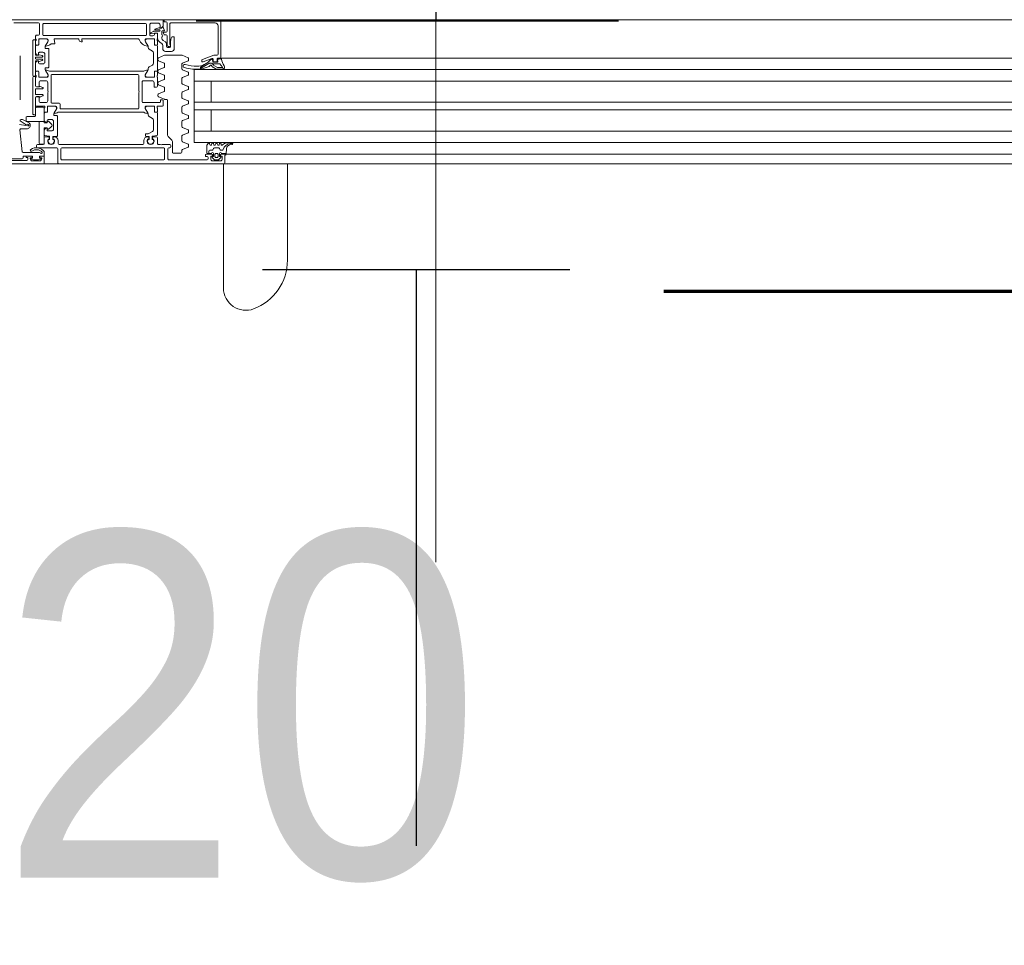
# Model space of a CAD drawing. Header units: centimetres. Extents: x -1253 to 21770, y -8842 to 3590.
# Tile 29 of 120: x 392 to 443, y 972 to 1020. Entities that reach past the tile are written whole.
import ezdxf

# ---------------------------------------------------------------- set-up
doc = ezdxf.new("R2010")
doc.units = ezdxf.units.CM
doc.linetypes.add('Dash', pattern=[60, 30, -30])
doc.linetypes.add('Długa kreska', pattern=[142.875, 95.25, -47.625])
for name, color, linetype, lineweight in [('A-DETL', 90, 'Continuous', 9), ('A-DETL-GENF', 92, 'Continuous', 9), ('A-DOOR', 31, 'Continuous', 13), ('A-DOOR-IDEN', 31, 'Continuous', 13), ('G-ANNO-TEXT', 231, 'Continuous', 13)]:
    doc.layers.add(name, color=color, linetype=linetype, lineweight=lineweight)
doc.styles.add('Arial', font='arial.ttf', dxfattribs={"width": 0.9, "height": 18})

# ---------------------------------------------------------------- blocks, each defined once
blk = doc.blocks.new('Schueco_FWS_ADS-75-SimplySmart_inw_Family-02 - FWS SI insert unit 90-2368450-6_piętro IV __13_80 m_ - stan projektowany')
at = {"layer": 'A-DETL-GENF'}
for p, q in [((74.6, 0.9), (-74.6, 0.9)), ((-54.5, 0.4), (7.65, 0.4)), ((-54.5, -0.2), (7.65, -0.2)), ((-54.5, -0.8), (7.65, -0.8)), ((-54.5, -1.9), (7.65, -1.9)), ((-54.5, -2.3), (7.65, -2.3)), ((-54.5, -3.4), (7.65, -3.4)), ((-54.5, -4), (7.65, -4)), ((7.65, -4.6), (-59.08, -4.6)), ((-75.5, -6.6), (75.5, -6.6))]:
    blk.add_line(p, q, dxfattribs=at)
at = {"layer": 'A-DOOR'}
for p, q in [((11.067, 0.9), (11.067, 7.373)), ((7.733, 5.916), (7.733, 0.9)), ((11.05, 0.9), (5.85, 0.9)), ((11, 0.45), (11, 0.85)), ((11.05, 0.9), (19.65, 0.9)), ((11.209, 0.581), (11.313, 0.685)), ((11.63, 0.75), (11.23, 0.75)), ((11.24, 0.53), (11.23, 0.53)), ((11.348, 0.7), (11.512, 0.7)), ((11.35, 0.53), (11.35, 0.42)), ((11.46, 0.58), (11.4, 0.58)), ((11.51, 0.42), (11.51, 0.53)), ((11.547, 0.685), (11.651, 0.581)), ((11.63, 0.53), (11.62, 0.53)), ((11.86, 0.65), (11.86, 0.57)), ((13.91, 0.7), (11.91, 0.7)), ((11.91, 0.52), (11.96, 0.52)), ((13.96, 0.12), (13.96, 0.65)), ((14.13, 0.65), (14.13, 0.12)), ((19.48, 0.7), (14.18, 0.7)), ((19.53, 0.12), (19.53, 0.65)), ((19.7, 0.85), (19.7, 0.12)), ((20.4, 0.85), (20.4, 0.55)), ((32.25, 0.9), (20.45, 0.9)), ((20.63, 0.62), (20.58, 0.62)), ((20.63, 0.75), (21.03, 0.75)), ((21.08, 0.62), (21.03, 0.62)), ((21.31, 0.73), (22.6, 0.73)), ((21.5, 0.55), (21.5, 0.595)), ((21.55, 0.645), (22.4, 0.645)), ((10.928, 0.4), (5.85, 0.4)), ((10.903, 0.103), (10.93, 0.41)), ((11.18, 0.4), (11.05, 0.4)), ((11.189, 0.2), (11.124, 0.2)), ((11.273, 0.105), (11.232, 0.175)), ((11.27, 0.37), (11.27, 0.5)), ((11.54, 0.08), (11.316, 0.08)), ((11.4, 0.37), (11.46, 0.37)), ((11.623, 0.175), (11.583, 0.105)), ((11.59, 0.5), (11.59, 0.37)), ((11.778, 0.2), (11.667, 0.2)), ((11.96, 0.4), (11.68, 0.4)), ((11.69, 0.37), (11.9, 0.37)), ((11.828, 0.37), (11.828, 0.25)), ((12.01, 0.47), (12.01, 0.45)), ((12.911, 0.038), (13.199, 0.157)), ((13.23, 0.203), (13.23, 0.3)), ((13.28, 0.35), (13.68, 0.35)), ((13.73, 0.3), (13.73, -0.259)), ((13.81, -0.05), (13.81, 0.02)), ((13.86, 0.07), (13.91, 0.07)), ((14.18, 0.07), (19.48, 0.07)), ((19.75, 0.07), (20.75, 0.07)), ((20.4, 0.27), (20.4, 0.45)), ((20.45, 0.5), (20.58, 0.5)), ((21.497, 0.32), (20.657, 0.32)), ((20.8, 0.02), (20.8, -0.05)), ((21.08, 0.5), (21.29, 0.5)), ((21.667, -0.869), (21.547, 0.275)), ((10.626, -0.158), (10.599, -0.172)), ((10.616, -0.101), (10.742, -0.076)), ((10.891, -0.18), (10.624, -0.18)), ((11.19, -0.14), (11.19, -0.1)), ((11.291, -0.09), (11.269, -0.15)), ((11.391, -0.15), (11.369, -0.09)), ((11.491, -0.09), (11.469, -0.15)), ((11.591, -0.15), (11.569, -0.09)), ((11.691, -0.09), (11.669, -0.15)), ((11.791, -0.15), (11.769, -0.09)), ((12.88, -0.002), (12.88, -0.078)), ((13.199, -0.237), (12.911, -0.118)), ((13.23, -0.547), (13.23, -0.283)), ((13.759, -0.329), (13.951, -0.521)), ((14.26, -0.1), (13.86, -0.1)), ((14.45, -0.1), (14.36, -0.1)), ((14.5, -0.45), (14.5, -0.15)), ((14.74, -0.5), (14.55, -0.5)), ((14.704, -0.37), (14.737, -0.37)), ((14.76, -0.36), (14.724, -0.36)), ((14.767, -0.403), (14.76, -0.482)), ((14.78, -0.522), (14.78, -0.38)), ((14.94, -0.38), (14.94, -0.505)), ((14.959, -0.482), (14.953, -0.403)), ((14.996, -0.36), (14.96, -0.36)), ((15.02, -0.5), (14.979, -0.5)), ((14.982, -0.37), (15.016, -0.37)), ((15.22, -0.15), (15.22, -0.3)), ((19.63, -0.1), (15.27, -0.1)), ((19.68, -0.3), (19.68, -0.15)), ((19.92, -0.5), (19.88, -0.5)), ((19.884, -0.37), (19.917, -0.37)), ((19.904, -0.36), (19.94, -0.36)), ((19.947, -0.403), (19.94, -0.482)), ((19.96, -0.38), (19.96, -0.505)), ((20.12, -0.522), (20.12, -0.38)), ((20.139, -0.482), (20.133, -0.403)), ((20.14, -0.36), (20.176, -0.36)), ((20.35, -0.5), (20.159, -0.5)), ((20.162, -0.37), (20.196, -0.37)), ((20.4, -0.15), (20.4, -0.45)), ((20.75, -0.1), (20.45, -0.1)), ((5.85, -0.8), (12.6, -0.8)), ((12.88, -0.752), (12.88, -0.828)), ((12.911, -0.712), (13.199, -0.593)), ((13.199, -0.987), (12.911, -0.868)), ((13.98, -0.591), (13.98, -2.4)), ((14.5, -1.729), (14.5, -0.61)), ((14.546, -0.561), (14.762, -0.542)), ((14.72, -0.869), (14.72, -1.375)), ((14.96, -0.525), (15.11, -0.525)), ((15.13, -0.545), (15.13, -0.635)), ((19.72, -0.545), (19.72, -1.585)), ((19.94, -0.525), (19.74, -0.525)), ((19.92, -1.305), (19.92, -0.905)), ((20.02, -0.805), (20.2, -0.805)), ((20.382, -0.563), (20.138, -0.542)), ((20.25, -0.855), (20.25, -0.93)), ((20.281, -0.954), (20.326, -0.942)), ((20.4, -0.846), (20.4, -0.583)), ((21.321, -0.917), (21.616, -0.924)), ((12.88, -1.502), (12.88, -1.578)), ((12.911, -1.462), (13.199, -1.343)), ((13.23, -1.297), (13.23, -1.033)), ((14.77, -1.462), (14.94, -1.56)), ((20.2, -1.405), (20.02, -1.405)), ((20.25, -1.28), (20.25, -1.355)), ((20.326, -1.268), (20.281, -1.256)), ((20.4, -1.729), (20.4, -1.364)), ((21.214, -1.123), (21.225, -1.138)), ((21.536, -1.402), (21.222, -1.249)), ((21.259, -1.154), (21.369, -1.148)), ((21.399, -1.157), (21.651, -1.326)), ((21.648, -1.377), (21.606, -1.399)), ((13.199, -1.737), (12.911, -1.618)), ((13.23, -2.047), (13.23, -1.783)), ((14.5, -2), (14.5, -1.81)), ((14.52, -2.072), (14.52, -2.028)), ((14.53, -1.78), (14.629, -1.78)), ((14.63, -1.779), (14.55, -1.779)), ((14.659, -1.81), (14.659, -2.08)), ((14.66, -2.049), (14.66, -1.809)), ((14.99, -1.647), (14.99, -1.691)), ((14.997, -1.716), (15.131, -1.949)), ((15.22, -1.78), (19.68, -1.78)), ((15.47, -2), (15.47, -2.8)), ((19.53, -1.95), (15.52, -1.95)), ((19.58, -2.2), (19.58, -2)), ((19.74, -1.605), (19.89, -1.605)), ((19.903, -1.716), (19.769, -1.949)), ((19.91, -1.625), (19.91, -1.691)), ((20.24, -2.049), (20.24, -1.809)), ((20.241, -2.08), (20.241, -1.81)), ((20.27, -1.779), (20.35, -1.779)), ((20.271, -1.78), (20.37, -1.78)), ((20.38, -2.028), (20.38, -2.072)), ((20.4, -1.81), (20.4, -2)), ((21, -3.59), (21, -1.7)), ((12.88, -2.252), (12.88, -2.328)), ((12.911, -2.212), (13.199, -2.093)), ((13.199, -2.487), (12.911, -2.368)), ((13.23, -2.797), (13.23, -2.533)), ((14.03, -2.45), (14.12, -2.45)), ((14.139, -2.454), (14.449, -2.582)), ((14.2, -2.37), (14.2, -2.15)), ((14.25, -2.1), (14.5, -2.1)), ((15.25, -2.28), (14.4, -2.28)), ((14.679, -2.1), (15.1, -2.1)), ((15.044, -2.099), (14.71, -2.099)), ((15.3, -3.37), (15.3, -2.33)), ((20, -2.25), (19.63, -2.25)), ((19.8, -2.1), (20.221, -2.1)), ((19.856, -2.099), (20.19, -2.099)), ((20.05, -3.7), (20.05, -2.3)), ((20.22, -2.38), (20.22, -2.8)), ((20.57, -2.28), (20.32, -2.28)), ((20.4, -2.1), (20.8, -2.1)), ((20.85, -2.15), (20.85, -2.54)), ((21.65, -2.427), (21.65, -4.726)), ((12.88, -3.002), (12.88, -3.078)), ((12.911, -2.962), (13.199, -2.843)), ((14.13, -2.903), (14.13, -3.043)), ((14.449, -2.738), (14.161, -2.857)), ((14.48, -2.628), (14.48, -2.692)), ((15.47, -2.9), (15.47, -3.7)), ((20.22, -2.9), (20.22, -3.32)), ((20.46, -2.667), (20.46, -2.67)), ((20.46, -3.03), (20.46, -3.033)), ((20.619, -2.574), (20.477, -2.64)), ((20.477, -3.06), (20.619, -3.126)), ((20.49, -2.7), (20.83, -2.7)), ((20.83, -3), (20.49, -3)), ((20.81, -2.6), (20.66, -2.6)), ((20.86, -2.73), (20.86, -2.97)), ((5.85, -3.4), (12.6, -3.4)), ((13.199, -3.237), (12.911, -3.118)), ((13.23, -3.547), (13.23, -3.283)), ((14.13, -3.53), (14.13, -3.67)), ((14.161, -3.089), (14.449, -3.209)), ((14.449, -3.364), (14.161, -3.484)), ((14.48, -3.255), (14.48, -3.318)), ((14.5, -3.6), (14.5, -3.13)), ((14.78, -3.42), (15.25, -3.42)), ((20.32, -3.42), (20.57, -3.42)), ((20.66, -3.1), (20.81, -3.1)), ((20.85, -3.16), (20.85, -3.6)), ((11.14, -4.161), (11.066, -4.031)), ((11.122, -4.015), (11.387, -4.015)), ((11.444, -4.03), (11.611, -4.121)), ((11.82, -4.163), (12.234, -4.021)), ((11.838, -4.315), (12.267, -4.063)), ((12.88, -3.752), (12.88, -3.828)), ((12.911, -3.712), (13.199, -3.593)), ((13.199, -3.987), (12.911, -3.868)), ((13.23, -4.297), (13.23, -4.033)), ((14.161, -3.716), (14.449, -3.836)), ((14.449, -3.991), (14.161, -4.111)), ((14.48, -3.882), (14.48, -3.945)), ((14.5, -3.89), (14.5, -3.7)), ((14.5, -5.229), (14.5, -3.971)), ((14.52, -3.672), (14.52, -3.628)), ((14.629, -3.92), (14.53, -3.92)), ((14.55, -3.921), (14.63, -3.921)), ((14.659, -3.62), (14.659, -3.89)), ((14.66, -3.891), (14.66, -3.651)), ((15.1, -3.6), (14.679, -3.6)), ((14.71, -3.601), (15.044, -3.601)), ((14.99, -4.009), (14.99, -4.053)), ((15.131, -3.751), (14.997, -3.984)), ((20.13, -3.92), (15.22, -3.92)), ((15.52, -3.75), (20, -3.75)), ((20.34, -4.1), (20.19, -4.1)), ((20.219, -3.751), (20.353, -3.984)), ((20.671, -3.6), (20.25, -3.6)), ((20.64, -3.601), (20.306, -3.601)), ((20.36, -4.009), (20.36, -4.08)), ((20.69, -3.891), (20.69, -3.651)), ((20.691, -3.89), (20.691, -3.62)), ((20.8, -3.921), (20.72, -3.921)), ((20.82, -3.92), (20.721, -3.92)), ((20.83, -3.628), (20.83, -3.672)), ((20.85, -3.7), (20.85, -3.89)), ((20.85, -4.341), (20.85, -3.971)), ((21, -5.501), (21, -3.701)), ((11.25, -4.6), (5.85, -4.6)), ((11.11, -4.108), (11.334, -4.108)), ((11.346, -4.542), (11.207, -4.569)), ((11.25, -4.6), (11.35, -4.6)), ((11.359, -4.419), (11.37, -4.509)), ((11.6, -4.385), (11.389, -4.385)), ((11.4, -4.55), (11.4, -4.45)), ((11.416, -4.129), (11.534, -4.193)), ((11.45, -4.4), (11.55, -4.4)), ((12.167, -4.529), (11.568, -4.747)), ((11.6, -4.45), (11.6, -4.526)), ((11.642, -4.514), (11.629, -4.411)), ((11.65, -4.155), (11.69, -4.21)), ((11.667, -4.573), (12.133, -4.403)), ((11.699, -4.54), (11.672, -4.54)), ((11.69, -4.329), (11.788, -4.329)), ((12.236, -4.153), (11.997, -4.297)), ((12.2, -4.45), (12.2, -4.482)), ((12.88, -4.502), (12.88, -4.578)), ((12.911, -4.462), (13.199, -4.343)), ((14.13, -4.157), (14.13, -4.297)), ((14.161, -4.343), (14.449, -4.462)), ((14.48, -4.508), (14.48, -4.572)), ((14.72, -4.325), (14.72, -4.875)), ((14.94, -4.14), (14.77, -4.238)), ((20.17, -4.12), (20.17, -5.08)), ((20.37, -4.8), (20.37, -4.4)), ((20.47, -4.3), (20.65, -4.3)), ((20.484, -4.502), (20.484, -4.516)), ((20.674, -4.429), (20.506, -4.473)), ((20.514, -4.546), (20.83, -4.546)), ((20.7, -4.35), (20.7, -4.425)), ((20.731, -4.449), (20.776, -4.437)), ((20.86, -4.576), (20.86, -4.626)), ((11.35, -4.8), (11.35, -6.28)), ((11.551, -4.75), (11.4, -4.75)), ((13.221, -4.746), (12.911, -4.618)), ((14.12, -4.75), (13.24, -4.75)), ((13.63, -5.68), (13.63, -5.1)), ((13.78, -4.95), (14.08, -4.95)), ((14.449, -4.618), (14.139, -4.746)), ((14.23, -5.1), (14.23, -5.249)), ((14.77, -4.962), (14.94, -5.06)), ((20.19, -5.1), (20.34, -5.1)), ((20.36, -5.12), (20.36, -5.191)), ((20.65, -4.9), (20.47, -4.9)), ((20.484, -4.686), (20.484, -4.699)), ((20.506, -4.728), (20.674, -4.773)), ((20.83, -4.656), (20.514, -4.656)), ((20.7, -4.775), (20.7, -4.85)), ((20.776, -4.763), (20.731, -4.751)), ((20.85, -5.229), (20.85, -4.859)), ((13.83, -5.28), (13.83, -5.25)), ((13.98, -5.15), (13.87, -5.15)), ((13.88, -5.2), (13.918, -5.2)), ((13.963, -5.227), (13.995, -5.289)), ((14, -5.312), (14, -5.76)), ((14.03, -5.322), (14.03, -5.2)), ((14.206, -5.523), (14.094, -5.445)), ((14.283, -5.352), (14.367, -5.41)), ((14.5, -5.5), (14.5, -5.31)), ((14.5, -5.85), (14.5, -5.6)), ((14.52, -5.572), (14.52, -5.528)), ((14.53, -5.28), (14.629, -5.28)), ((14.63, -5.279), (14.55, -5.279)), ((14.659, -5.31), (14.659, -5.58)), ((14.66, -5.549), (14.66, -5.309)), ((14.679, -5.6), (15.1, -5.6)), ((15.044, -5.599), (14.71, -5.599)), ((14.99, -5.147), (14.99, -5.191)), ((14.997, -5.216), (15.131, -5.449)), ((15.5, -5.6), (18.43, -5.6)), ((18.445, -5.45), (18.48, -5.45)), ((18.6, -5.57), (18.6, -5.58)), ((18.62, -5.6), (19.864, -5.6)), ((19.893, -5.564), (19.856, -5.376)), ((19.886, -5.34), (20.05, -5.34)), ((20.353, -5.216), (20.219, -5.449)), ((20.25, -5.6), (20.671, -5.6)), ((20.306, -5.599), (20.64, -5.599)), ((20.69, -5.549), (20.69, -5.309)), ((20.691, -5.58), (20.691, -5.31)), ((20.72, -5.279), (20.8, -5.279)), ((20.721, -5.28), (20.82, -5.28)), ((20.83, -5.528), (20.83, -5.572)), ((20.85, -5.31), (20.85, -5.5)), ((20.85, -5.6), (20.85, -5.74)), ((13.737, -5.7), (13.65, -5.7)), ((14, -6), (14, -6.43)), ((14.05, -5.81), (14.142, -5.81)), ((14.27, -5.71), (14.27, -5.646)), ((14.27, -6), (14.27, -5.81)), ((14.706, -5.995), (14.41, -5.995)), ((14.41, -6.075), (14.63, -6.075)), ((14.636, -6.114), (14.433, -6.184)), ((14.495, -5.656), (14.495, -5.885)), ((14.515, -5.905), (14.642, -5.905)), ((14.662, -5.885), (14.662, -5.878)), ((14.684, -5.858), (14.85, -5.874)), ((14.858, -5.911), (14.732, -5.988)), ((14.86, -5.76), (14.75, -5.76)), ((14.91, -6.32), (14.91, -5.81)), ((15.08, -5.82), (15.08, -6.35)), ((20.43, -5.77), (15.13, -5.77)), ((20.48, -6.35), (20.48, -5.82)), ((20.65, -5.84), (20.65, -6.38)), ((20.8, -5.79), (20.7, -5.79)), ((11.35, -6.6), (5.85, -6.6)), ((11.5, -6.43), (13.81, -6.43)), ((14.47, -6.42), (14.81, -6.42)), ((15.13, -6.4), (20.43, -6.4)), ((20.7, -6.43), (21.99, -6.43))]:
    blk.add_line(p, q, dxfattribs=at)
at = {"layer": 'A-DOOR', "flags": 128}
for points in [[(11.13, 0.65), (11.13, 0.5), (11.23, 0.5), (11.23, 0.45)], [(11.63, 0.45), (11.63, 0.5), (11.73, 0.5), (11.73, 0.65)], [(20.45, 0.5), (20.65, 0.5), (20.65, 0.6)], [(20.63, 0.55), (20.63, 0.6), (20.53, 0.6), (20.53, 0.65)], [(21.01, 0.6), (21.01, 0.5), (21.45, 0.5)], [(21.13, 0.65), (21.13, 0.6), (21.03, 0.6), (21.03, 0.55)], [(21.34, 0.55), (21.34, 0.58), (21.26, 0.58), (21.26, 0.68)], [(10.97, 0.45), (10.97, 0.37), (11.17, 0.37)], [(11.93, 0.34), (11.93, -0.06), (11.865, -0.16)], [(5.85, -4), (12.6, -4), (12.6, -0.2), (5.85, -0.2)], [(11.7, -0.8), (11.7, -1.9), (12.6, -1.9), (5.85, -1.9)], [(15.11, -0.655), (14.995, -0.655), (14.77, -0.782)], [(15.15, -2.05), (15.15, -1.98), (15.012, -1.741)], [(19.888, -1.741), (19.75, -1.98), (19.75, -2.05)], [(20.95, -1.65), (20.86, -1.65), (20.86, -2.55)], [(11.7, -3.4), (11.7, -2.3), (12.6, -2.3), (5.85, -2.3)], [(14.35, -2.33), (14.35, -2.42), (14.25, -2.42)], [(20.8, -2.59), (20.67, -2.59), (20.67, -2.38)], [(14.55, -3.08), (14.68, -3.08), (14.68, -3.32)], [(20.67, -3.32), (20.67, -3.11), (20.8, -3.11)], [(20.86, -3.15), (20.86, -3.64), (20.95, -3.64)], [(15.012, -3.959), (15.15, -3.72), (15.15, -3.65)], [(20.2, -3.65), (20.2, -3.72), (20.338, -3.959)], [(20.95, -3.651), (20.86, -3.651), (20.86, -4.431)], [(11.589, -4.241), (11.627, -4.303), (11.291, -4.303)], [(20.83, -4.461), (20.7, -4.461), (20.699, -4.444), (20.7, -4.461)], [(14.05, -6.48), (14.15, -6.48), (14.15, -6.6), (11.2, -6.6), (11.2, -4.65)], [(20.7, -4.741), (20.699, -4.757), (20.7, -4.751), (20.83, -4.741)], [(20.86, -4.771), (20.86, -5.551), (20.95, -5.551)], [(13.82, -5.2), (13.82, -5.45), (13.787, -5.658)], [(13.86, -6.38), (13.86, -5.3), (13.85, -5.3)], [(15.15, -5.55), (15.15, -5.48), (15.012, -5.241)], [(18.45, -5.58), (18.45, -5.518), (18.431, -5.491), (18.425, -5.47)], [(20.338, -5.241), (20.2, -5.48), (20.2, -5.55)], [(14.16, -5.821), (14.198, -5.896), (14.2, -5.95), (14.05, -5.95)], [(14.212, -6.206), (14.13, -6.02), (14.25, -6.02)], [(22.85, -6.6), (14.2, -6.6), (14.2, -6.26), (14.31, -6.15), (14.37, -6.15), (14.37, -6.32)], [(14.365, -6.15), (14.3, -6.15), (14.246, -6.212)], [(14.65, -5.86), (14.65, -5.9), (14.55, -5.9)]]:
    blk.add_lwpolyline(points, dxfattribs=at)
for points in [[(20.234, -0.916), (20.25, -0.975), (20.41, -0.975), (20.41, -0.17), (20.41, -0.975), (20.25, -0.975)], [(20.46, -0.12), (20.62, -0.12)], [(20.67, -0.17), (20.67, -1.27)], [(20.034, -1.028), (20.186, -0.901)], [(20.186, -1.309), (20.034, -1.182)], [(20.68, -1.3), (20.41, -1.3), (20.41, -1.235), (20.25, -1.235), (20.234, -1.294), (20.25, -1.235), (20.41, -1.235), (20.41, -1.3)], [(21.3, -1.3), (20.41, -1.3), (20.41, -2), (20.41, -1.3)], [(21.35, -1.51), (21.35, -1.35)], [(20.46, -2.05), (20.8, -2.05)], [(20.85, -2), (20.85, -1.61)], [(20.9, -1.56), (21.3, -1.56)]]:
    blk.add_lwpolyline(points, close=True, dxfattribs=at)
at = {"layer": 'A-DOOR'}
for centre, radius, start, end in [((10.451, 5.916), 2.718, 110.5428, 180), ((9.905, 7.373), 1.162, 360, 110.5428), ((9.905, 7.373), 1.162, 82.9071, 110.5428), ((9.905, 7.373), 1.162, 13.8178, 41.4535), ((11.05, 0.85), 0.05, 90, 180), ((11.23, 0.65), 0.1, 90, 180), ((11.23, 0.56), 0.03, 135.0034, 269.9945), ((11.24, 0.5), 0.03, 360, 90), ((11.348, 0.65), 0.05, 90, 135.0202), ((11.4, 0.53), 0.05, 89.9979, 180.0021), ((11.46, 0.53), 0.05, 359.9979, 90.0021), ((11.512, 0.65), 0.05, 44.9723, 90), ((11.62, 0.5), 0.03, 90, 180), ((11.63, 0.65), 0.1, 360, 90), ((11.63, 0.56), 0.03, 269.9999, 45.0019), ((11.91, 0.65), 0.05, 90, 180), ((11.91, 0.57), 0.05, 180, 270), ((11.96, 0.47), 0.05, 360, 90), ((13.91, 0.65), 0.05, 360, 90), ((14.18, 0.65), 0.05, 90, 180), ((19.48, 0.65), 0.05, 360, 90), ((19.65, 0.85), 0.05, 360, 90), ((20.45, 0.85), 0.05, 90, 180), ((20.45, 0.55), 0.05, 180, 270), ((20.63, 0.65), 0.1, 90, 180), ((20.58, 0.64), 0.02, 108.1806, 270), ((20.83, -0.121), 0.821, 71.8194, 108.1806), ((20.58, 0.55), 0.05, 270, 360), ((20.63, 0.6), 0.02, 360, 90), ((21.03, 0.6), 0.02, 90, 180), ((21.03, 0.65), 0.1, 360, 90), ((21.08, 0.55), 0.05, 180, 270), ((21.08, 0.64), 0.02, 270, 71.8194), ((21.31, 0.68), 0.05, 90, 180), ((21.29, 0.55), 0.05, 270, 360), ((21.45, 0.55), 0.05, 270, 0), ((21.55, 0.595), 0.05, 90, 180), ((10.703, 0.244), 0.381, 271.8995, 347.3401), ((10.704, 0.12), 0.2, 281.0025, 354.9918), ((10.97, 0.41), 0.04, 90.0001, 179.9994), ((11.05, 0.45), 0.05, 180, 270), ((11.124, 0.15), 0.05, 90, 167.8734), ((11.22, 0.37), 0.05, 180, 360), ((11.18, 0.45), 0.05, 270, 360), ((11.189, 0.15), 0.05, 30, 90), ((11.316, 0.13), 0.05, 210, 270), ((11.4, 0.42), 0.05, 179.9989, 270.0011), ((11.46, 0.42), 0.05, 269.9989, 0.0011), ((11.54, 0.13), 0.05, 270, 330), ((11.64, 0.37), 0.05, 179.9994, 359.9994), ((11.667, 0.15), 0.05, 90, 150), ((11.68, 0.45), 0.05, 180, 270), ((11.778, 0.25), 0.05, 270, 360), ((11.9, 0.34), 0.03, 0, 90), ((11.96, 0.45), 0.05, 270, 360), ((12.93, -0.008), 0.05, 112.5, 172.8548), ((13.18, 0.203), 0.05, 292.5, 360), ((13.28, 0.3), 0.05, 90, 180), ((13.68, 0.3), 0.05, 0, 90), ((13.86, 0.02), 0.05, 90, 180), ((13.91, 0.12), 0.05, 270, 360), ((14.18, 0.12), 0.05, 180, 270), ((19.48, 0.12), 0.05, 270, 360), ((19.75, 0.12), 0.05, 180, 270), ((20.45, 0.45), 0.05, 90, 180), ((20.815, 0.6), 0.53, 218.5054, 303.56), ((20.535, 0.32), 0.0341, 161.9642, 225.0141), ((20.55, 0.315), 0.05, 44.427, 161.9642), ((20.815, 0.6), 0.43, 225.0141, 303.56), ((20.657, 0.42), 0.1, 224.427, 270), ((20.75, 0.02), 0.05, 0, 90), ((21.08, 0.2), 0.05, 303.56, 123.56), ((21.497, 0.27), 0.05, 6, 90), ((10.623, -0.14), 0.04, 101.0106, 270.0809), ((10.749, -0.478), 0.343, 95.6011, 111.0537), ((10.891, 0.12), 0.3, 269.9987, 319.6802), ((11.15, -0.1), 0.04, 360, 139.6792), ((11.23, -0.14), 0.04, 179.9998, 345.0003), ((11.33, -0.1), 0.04, 15.0002, 164.9998), ((11.43, -0.14), 0.04, 194.9996, 345.0004), ((11.53, -0.1), 0.04, 15.0002, 164.9998), ((11.63, -0.14), 0.04, 194.9996, 345.0004), ((11.73, -0.1), 0.04, 15.0002, 164.9998), ((11.83, -0.14), 0.04, 194.9995, 330.0003), ((12.93, -0.072), 0.05, 187.1452, 247.5), ((13.18, -0.283), 0.05, 0, 67.5), ((13.83, -0.259), 0.1, 180, 225), ((13.86, -0.05), 0.05, 180, 270), ((14.31, -0.153), 0.0725, 46.3972, 133.6028), ((14.45, -0.15), 0.05, 360, 90), ((14.55, -0.45), 0.05, 180, 270), ((14.86, -0.28), 0.18, 330, 210), ((14.86, -0.275), 0.16, 327.91, 212.09), ((14.737, -0.4), 0.03, 355, 90), ((14.74, -0.48), 0.02, 270, 355), ((14.76, -0.38), 0.02, 360, 90), ((14.96, -0.38), 0.02, 90, 180), ((14.96, -0.505), 0.02, 180, 270), ((14.982, -0.4), 0.03, 90, 185), ((14.979, -0.48), 0.02, 185, 270), ((15.02, -0.3), 0.2, 270, 360), ((15.27, -0.15), 0.05, 90, 180), ((19.63, -0.15), 0.05, 0, 90), ((19.88, -0.3), 0.2, 180, 270), ((20.04, -0.28), 0.18, 330, 210), ((20.04, -0.275), 0.16, 327.9154, 212.0846), ((19.917, -0.4), 0.03, 355, 90), ((19.92, -0.48), 0.02, 270, 355), ((19.94, -0.38), 0.02, 360, 90), ((19.94, -0.505), 0.02, 270, 0), ((20.14, -0.38), 0.02, 90, 180), ((20.162, -0.4), 0.03, 90, 185), ((20.159, -0.48), 0.02, 185, 270), ((20.35, -0.45), 0.05, 270, 360), ((20.45, -0.15), 0.05, 90, 180), ((20.46, -0.17), 0.05, 90, 180), ((20.46, -0.17), 0.05, 90, 180), ((20.62, -0.17), 0.05, 0, 90), ((20.62, -0.17), 0.05, 0, 90), ((20.75, -0.05), 0.05, 270, 360), ((12.93, -0.758), 0.05, 112.5, 172.8548), ((12.93, -0.822), 0.05, 187.1452, 247.5), ((13.18, -0.547), 0.05, 292.5, 360), ((13.18, -1.033), 0.05, 0, 67.5), ((13.88, -0.591), 0.1, 0, 45), ((14.55, -0.61), 0.05, 95, 180), ((14.82, -0.869), 0.1, 120, 180), ((14.76, -0.522), 0.02, 275, 360), ((14.995, -0.675), 0.02, 90, 120), ((15.11, -0.545), 0.02, 360, 90), ((15.11, -0.635), 0.02, 270, 360), ((19.74, -0.545), 0.02, 90, 180), ((20.02, -0.905), 0.1, 90, 180), ((20.14, -0.522), 0.02, 180, 265), ((20.205, -0.924), 0.03, 15, 130), ((20.205, -0.924), 0.03, 15, 130), ((20.2, -0.855), 0.05, 360, 90), ((20.275, -0.93), 0.025, 180, 285), ((20.3, -0.846), 0.1, 285, 360), ((20.38, -0.583), 0.02, 360, 85), ((21.317, -1.102), 0.185, 88.6082, 187.0666), ((21.617, -0.874), 0.05, 268.6082, 6), ((12.93, -1.508), 0.05, 112.5, 172.8548), ((13.18, -1.297), 0.05, 292.5, 360), ((14.82, -1.375), 0.1, 180, 240), ((20.02, -1.305), 0.1, 180, 270), ((20.098, -1.105), 0.1, 130, 230), ((20.098, -1.105), 0.1, 130, 230), ((20.205, -1.286), 0.03, 230, 345), ((20.205, -1.286), 0.03, 230, 345), ((20.2, -1.355), 0.05, 270, 360), ((20.275, -1.28), 0.025, 75, 180), ((20.3, -1.364), 0.1, 360, 75), ((20.72, -1.27), 0.05, 180, 216.8699), ((20.72, -1.27), 0.05, 180, 216.8699), ((21.292, -1.105), 0.16, 187.0666, 244), ((21.242, -1.102), 0.035, 76.469, 217), ((21.257, -1.114), 0.04, 217, 273), ((21.835, 1.362), 2.5, 256.469, 266.7837), ((21.3, -1.35), 0.05, 360, 90), ((21.3, -1.35), 0.05, 360, 90), ((21.3, -1.51), 0.05, 270, 360), ((21.3, -1.51), 0.05, 270, 360), ((21.371, -1.198), 0.05, 56, 93), ((21.568, -1.329), 0.08, 246, 298), ((21.634, -1.351), 0.03, 298, 56), ((12.93, -1.572), 0.05, 187.1452, 247.5), ((13.18, -1.783), 0.05, 0, 67.5), ((13.18, -2.047), 0.05, 292.5, 0), ((14.55, -1.729), 0.05, 180, 270), ((14.53, -1.81), 0.03, 90, 180), ((14.49, -2.028), 0.03, 360, 70.5288), ((14.629, -1.81), 0.03, 360, 90), ((14.63, -1.809), 0.03, 360, 90), ((14.71, -2.049), 0.05, 180, 270), ((14.89, -1.647), 0.1, 360, 60), ((15.04, -1.691), 0.05, 180, 210), ((15.024, -1.734), 0.0138, 84.6714, 210), ((14.979, -2.218), 0.5, 61.1395, 84.6714), ((15.044, -1.999), 0.1, 270, 30), ((15.1, -2.05), 0.05, 270, 0), ((15.52, -2), 0.05, 90, 180), ((19.53, -2), 0.05, 0, 90), ((19.921, -2.218), 0.5, 95.3286, 118.8605), ((19.74, -1.585), 0.02, 180, 270), ((19.8, -2.05), 0.05, 180, 270), ((19.856, -1.999), 0.1, 150, 270), ((19.876, -1.734), 0.0138, 330, 95.3286), ((19.89, -1.625), 0.02, 0, 90), ((19.86, -1.691), 0.05, 330, 360), ((20.19, -2.049), 0.05, 270, 360), ((20.27, -1.809), 0.03, 90, 180), ((20.271, -1.81), 0.03, 90, 180), ((20.35, -1.729), 0.05, 270, 0), ((20.37, -1.81), 0.03, 360, 90), ((20.41, -2.028), 0.03, 109.4712, 180), ((20.46, -2), 0.05, 180, 270), ((20.46, -2), 0.05, 180, 270), ((20.8, -2), 0.05, 270, 0), ((20.8, -2), 0.05, 270, 360), ((20.9, -1.61), 0.05, 90, 180), ((20.9, -1.61), 0.05, 90, 180), ((20.95, -1.7), 0.05, 360, 90), ((12.93, -2.258), 0.05, 112.5, 172.8548), ((12.93, -2.322), 0.05, 187.1452, 247.5), ((13.18, -2.533), 0.05, 0, 67.5), ((14.03, -2.4), 0.05, 180, 270), ((14.12, -2.5), 0.05, 67.5, 90), ((14.25, -2.15), 0.05, 90, 180), ((14.25, -2.37), 0.05, 180, 270), ((14.4, -2.33), 0.05, 90, 180), ((14.49, -2.072), 0.03, 289.4712, 360), ((14.679, -2.08), 0.02, 180, 270), ((15.25, -2.33), 0.05, 0, 90), ((19.63, -2.2), 0.05, 180, 270), ((20, -2.3), 0.05, 0, 90), ((20.32, -2.38), 0.1, 90, 180), ((20.221, -2.08), 0.02, 270, 0), ((20.41, -2.072), 0.03, 180, 250.5288), ((20.57, -2.38), 0.1, 360, 90), ((20.8, -2.15), 0.05, 0, 90), ((20.8, -2.54), 0.05, 270, 360), ((20.81, -2.55), 0.05, 270, 360), ((12.93, -3.008), 0.05, 112.5, 172.8548), ((13.18, -2.797), 0.05, 292.5, 0), ((14.18, -2.903), 0.05, 112.5, 180), ((14.18, -3.043), 0.05, 180, 247.5), ((14.43, -2.628), 0.05, 0, 67.5), ((14.43, -2.692), 0.05, 292.5, 0), ((15.522, -2.85), 0.0725, 136.3972, 223.6028), ((20.272, -2.85), 0.0725, 136.3972, 223.6028), ((20.49, -2.667), 0.03, 115, 180), ((20.49, -2.67), 0.03, 180, 270), ((20.49, -3.03), 0.03, 90, 180), ((20.49, -3.033), 0.03, 180, 245), ((20.632, -2.601), 0.03, 21.7118, 115), ((20.83, -2.73), 0.03, 0, 90), ((20.83, -2.97), 0.03, 270, 360), ((12.93, -3.072), 0.05, 187.1452, 247.5), ((13.18, -3.283), 0.05, 0, 67.5), ((13.18, -3.547), 0.05, 292.5, 0), ((14.18, -3.53), 0.05, 112.5, 180), ((14.43, -3.255), 0.05, 0, 67.5), ((14.43, -3.318), 0.05, 292.5, 0), ((14.55, -3.13), 0.05, 90, 180), ((14.78, -3.32), 0.1, 180, 270), ((15.25, -3.37), 0.05, 270, 0), ((20.32, -3.32), 0.1, 180, 270), ((20.57, -3.32), 0.1, 270, 360), ((20.632, -3.099), 0.03, 245, 338.2882), ((20.8, -3.16), 0.05, 0, 90), ((20.81, -3.15), 0.05, 0, 90), ((11.127, -4.135), 0.12, 91.9923, 214.051), ((11.387, -4.135), 0.12, 61.3666, 90.0039), ((12.26, -4.097), 0.08, 92.1106, 109.0101), ((12.197, -4.089), 0.075, 301.1063, 20.0149), ((12.367, -7.009), 2.994, 75.7723, 92.1183), ((12.93, -3.758), 0.05, 112.5, 172.8548), ((12.93, -3.822), 0.05, 187.1452, 247.5), ((13.18, -4.033), 0.05, 0, 67.5), ((14.18, -3.67), 0.05, 180, 247.5), ((14.43, -3.882), 0.05, 0, 67.5), ((14.43, -3.945), 0.05, 292.5, 0), ((14.49, -3.628), 0.03, 0, 70.5288), ((14.49, -3.672), 0.03, 289.4712, 360), ((14.53, -3.89), 0.03, 180, 270), ((14.55, -3.971), 0.05, 90, 180), ((14.629, -3.89), 0.03, 270, 0), ((14.63, -3.891), 0.03, 270, 0), ((14.679, -3.62), 0.02, 90, 180), ((14.71, -3.651), 0.05, 90, 180), ((14.89, -4.053), 0.1, 300, 0), ((15.04, -4.009), 0.05, 150, 180), ((15.024, -3.966), 0.0138, 150, 275.3286), ((14.979, -3.482), 0.5, 275.3286, 298.8605), ((15.044, -3.701), 0.1, 330, 90), ((15.1, -3.65), 0.05, 0, 90), ((15.52, -3.7), 0.05, 180, 270), ((20, -3.7), 0.05, 270, 360), ((20.371, -3.482), 0.5, 241.1395, 264.6714), ((20.19, -4.12), 0.02, 90, 180), ((20.25, -3.65), 0.05, 90, 180), ((20.306, -3.701), 0.1, 90, 210), ((20.326, -3.966), 0.0138, 264.6714, 30), ((20.34, -4.08), 0.02, 270, 0), ((20.31, -4.009), 0.05, 0, 30), ((20.64, -3.651), 0.05, 360, 90), ((20.671, -3.62), 0.02, 0, 90), ((20.72, -3.891), 0.03, 180, 270), ((20.721, -3.89), 0.03, 180, 270), ((20.8, -3.971), 0.05, 0, 90), ((20.82, -3.89), 0.03, 270, 0), ((20.86, -3.628), 0.03, 109.4712, 180), ((20.86, -3.672), 0.03, 180, 250.5288), ((20.95, -3.59), 0.05, 270, 360), ((20.95, -3.701), 0.05, 0, 90), ((10.24, -4.734), 0.95, 11.4268, 34.051), ((11.175, -4.141), 0.04, 209.6254, 225.0361), ((9.863, -5.398), 1.777, 39.1355, 43.7266), ((11.201, -4.54), 0.03, 191.4268, 282.3565), ((11.25, -4.65), 0.05, 90, 180), ((11.291, -4.243), 0.06, 213.3021, 270), ((11.334, -4.278), 0.17, 61.4634, 90.0728), ((11.341, -4.513), 0.03, 280.9941, 8.118), ((11.35, -4.55), 0.05, 270, 0), ((11.389, -4.415), 0.03, 90, 187.2077), ((11.45, -4.45), 0.05, 90, 180), ((11.453, -4.342), 0.17, 36.4634, 61.4634), ((11.55, -4.45), 0.05, 0, 90), ((11.6, -4.415), 0.03, 7.0564, 90), ((11.65, -4.526), 0.05, 180, 290), ((11.553, -4.226), 0.12, 36.3666, 61.3666), ((11.684, -4.253), 0.0764, 209.9329, 274.2645), ((11.672, -4.51), 0.03, 187.0564, 270), ((11.731, -4.18), 0.05, 216.3666, 333.0444), ((11.699, -4.51), 0.03, 270, 319.1518), ((12.591, -5.282), 1.15, 117.1697, 139.1518), ((11.846, -4.239), 0.08, 109.0101, 153.0444), ((11.788, -4.229), 0.1, 270, 300.3836), ((12.422, -4.975), 0.8, 88.4714, 116.3861), ((12.15, -4.45), 0.05, 0, 110), ((12.15, -4.482), 0.05, 290, 360), ((12.368, -7.009), 2.834, 75.7856, 88.4777), ((12.93, -4.508), 0.05, 112.5, 172.8548), ((12.93, -4.572), 0.05, 187.1452, 247.5), ((13.085, -4.184), 0.08, 254.699, 76.5296), ((13.18, -4.297), 0.05, 292.5, 0), ((14.18, -4.157), 0.05, 112.5, 180), ((14.18, -4.297), 0.05, 180, 247.5), ((14.43, -4.508), 0.05, 0, 67.5), ((14.43, -4.572), 0.05, 292.5, 0), ((14.82, -4.325), 0.1, 120, 180), ((20.47, -4.4), 0.1, 90, 180), ((20.514, -4.502), 0.03, 105, 180), ((20.514, -4.516), 0.03, 180, 270), ((20.65, -4.35), 0.05, 0, 90), ((20.679, -4.448), 0.02, 10, 105), ((20.725, -4.425), 0.025, 180, 285), ((20.75, -4.341), 0.1, 285, 0), ((20.83, -4.431), 0.03, 270, 0), ((20.83, -4.576), 0.03, 0, 90), ((11.4, -4.8), 0.05, 90, 180), ((11.551, -4.7), 0.05, 270, 290), ((13.24, -4.7), 0.05, 247.5, 270), ((13.78, -5.1), 0.15, 90, 180), ((14.08, -5.1), 0.15, 360, 90), ((14.12, -4.7), 0.05, 270, 292.5), ((14.82, -4.875), 0.1, 180, 240), ((14.89, -5.147), 0.1, 0, 60), ((20.19, -5.08), 0.02, 180, 270), ((20.34, -5.12), 0.02, 0, 90), ((20.47, -4.8), 0.1, 180, 270), ((20.514, -4.686), 0.03, 90, 180), ((20.514, -4.699), 0.03, 180, 255), ((20.65, -4.85), 0.05, 270, 0), ((20.679, -4.753), 0.02, 255, 350), ((20.725, -4.775), 0.025, 75, 180), ((20.75, -4.859), 0.1, 360, 75), ((20.83, -4.626), 0.03, 270, 0), ((20.83, -4.771), 0.03, 0, 90), ((13.87, -5.2), 0.05, 90, 180), ((13.88, -5.25), 0.05, 90, 180), ((13.85, -5.28), 0.02, 180, 270), ((13.918, -5.25), 0.05, 27, 90), ((13.98, -5.2), 0.05, 0, 90), ((13.95, -5.312), 0.05, 0, 27), ((14.18, -5.322), 0.15, 180, 235), ((14.12, -5.646), 0.15, 360, 55), ((14.355, -5.249), 0.125, 180, 235), ((14.195, -5.656), 0.3, 360, 55), ((14.55, -5.229), 0.05, 180, 270), ((14.53, -5.31), 0.03, 90, 180), ((14.49, -5.528), 0.03, 0, 70.5288), ((14.49, -5.572), 0.03, 289.4712, 0), ((14.629, -5.31), 0.03, 0, 90), ((14.63, -5.309), 0.03, 360, 90), ((14.679, -5.58), 0.02, 180, 270), ((14.71, -5.549), 0.05, 180, 270), ((15.04, -5.191), 0.05, 180, 210), ((15.024, -5.234), 0.0138, 84.3774, 210), ((14.976, -5.718), 0.5, 17.7484, 84.3774), ((15.044, -5.499), 0.1, 270, 30), ((15.1, -5.55), 0.05, 270, 0), ((15.5, -5.55), 0.05, 197.7484, 270), ((18.445, -5.47), 0.02, 90, 180), ((18.445, -5.477), 0.02, 180, 225), ((18.43, -5.58), 0.02, 270, 0), ((18.43, -5.518), 0.02, 360, 45), ((18.48, -5.57), 0.12, 360, 90), ((18.62, -5.58), 0.02, 180, 270), ((19.886, -5.37), 0.03, 90, 191), ((19.864, -5.57), 0.03, 270, 11), ((20.378, -5.717), 0.5, 96.1407, 131.0252), ((20.25, -5.55), 0.05, 180, 270), ((20.306, -5.499), 0.1, 150, 270), ((20.326, -5.234), 0.0138, 330, 96.1407), ((20.31, -5.191), 0.05, 330, 0), ((20.64, -5.549), 0.05, 270, 0), ((20.671, -5.58), 0.02, 270, 0), ((20.72, -5.309), 0.03, 90, 180), ((20.721, -5.31), 0.03, 90, 180), ((20.8, -5.229), 0.05, 270, 0), ((20.82, -5.31), 0.03, 0, 90), ((20.86, -5.528), 0.03, 109.4712, 180), ((20.86, -5.572), 0.03, 180, 250.5288), ((20.95, -5.501), 0.05, 270, 0), ((13.65, -5.68), 0.02, 180, 270), ((13.737, -5.65), 0.05, 270, 350.9097), ((14.05, -5.76), 0.05, 180, 270), ((14.05, -6), 0.05, 90, 180), ((14.142, -5.83), 0.02, 27, 90), ((14.18, -5.905), 0.02, 0, 27), ((14.27, -5.76), 0.05, 90, 270), ((14.25, -6), 0.02, 270, 0), ((14.365, -6.17), 0.02, 23.8174, 90), ((14.41, -6.035), 0.04, 90, 270), ((14.515, -5.885), 0.02, 180, 270), ((14.55, -5.85), 0.05, 180, 270), ((14.63, -6.095), 0.02, 288.9046, 90), ((14.642, -5.885), 0.02, 270, 0), ((14.75, -5.86), 0.1, 90, 180), ((14.682, -5.878), 0.02, 84.5, 180), ((14.706, -5.945), 0.05, 270, 301.185), ((14.848, -5.894), 0.02, 301.185, 84.5), ((14.86, -5.81), 0.05, 0, 90), ((15.13, -5.82), 0.05, 90, 180), ((20.43, -5.82), 0.05, 0, 90), ((20.7, -5.84), 0.05, 90, 180), ((20.8, -5.74), 0.05, 270, 0), ((11.5, -6.28), 0.15, 180, 270), ((13.81, -6.38), 0.05, 270, 0), ((14.05, -6.43), 0.05, 180, 270), ((14.231, -6.198), 0.02, 203.8387, 318.5763), ((14.47, -6.32), 0.1, 180, 270), ((14.42, -6.146), 0.04, 203.8174, 288.9046), ((14.81, -6.32), 0.1, 270, 0), ((15.13, -6.35), 0.05, 180, 270), ((20.43, -6.35), 0.05, 270, 0), ((20.7, -6.38), 0.05, 180, 270)]:
    blk.add_arc(centre, radius, start, end, dxfattribs=at)
blk = doc.blocks.new('etykieta drzwi wymiar i kategoria - Aluprof Curtain Door - etykieta drzwi 1S góra-2374516-6_piętro IV __13_80 m_ - stan projektowany')
at = {"layer": 'A-DOOR-IDEN'}
blk.add_line((0, 0), (0, -0.59844), dxfattribs=at)

msp = doc.modelspace()

# ---------------------------------------------------------------- linework, layer by layer
at = {"layer": 'A-DETL', "linetype": 'Dash', "lineweight": 25}
for p, q in [((423.389, 1019.9), (401.389, 1019.9)), ((420.842, 1006.951), (404.842, 1006.951))]:
    msp.add_line(p, q, dxfattribs=at)
at = {"layer": 'A-DETL', "linetype": 'Długa kreska', "lineweight": 70}
msp.add_line((1235.377, 1005.826), (294.377, 1005.826), dxfattribs=at)
at = {"layer": 'A-DETL', "linetype": 'Dash', "lineweight": 25}
for points, knots in [([(-555.623, 1472.575), (-478.908, 1472.575), (-450.623, 1472.575), (-439.123, 1472.575), (-439.123, 1461.075), (-439.123, 1432.79), (-439.123, 1329.11), (-439.123, 1326.281), (-439.123, 1289.326), (-402.167, 1289.326), (-399.339, 1289.326), (54.377, 1289.326), (347.204, 1289.326), (391.666, 1289.326), (413.877, 1267.114), (413.877, 1211.148), (413.877, 1019.9)], [0, 0, 0, 0, 1.274059, 1.834911, 2.395763, 3.964714, 5.438832, 7.007784, 7.847024, 8.686264, 14.083246, 22.278473, 30.929004, 34.961158, 36.402966, 39.45005, 39.45005, 39.45005, 39.45005]), ([(412.842, 1006.951), (412.842, 497.964), (412.842, 435.326), (370.988, 410.917), (291.377, 409.326)], [0, 0, 0, 0, 6.781245, 8.866954, 8.866954, 8.866954, 8.866954])]:
    msp.add_open_spline(points, degree=3, knots=knots, dxfattribs=at)

# ---------------------------------------------------------------- block references
at = {"layer": 'A-DOOR', "rotation": 180}
msp.add_blockref('Schueco_FWS_ADS-75-SimplySmart_inw_Family-02 - FWS SI insert unit 90-2368450-6_piętro IV __13_80 m_ - stan projektowany', (413.877, 1013.376), dxfattribs=at)
at = {"layer": 'A-DOOR-IDEN', "xscale": 99.99999999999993, "yscale": 99.99999999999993, "zscale": 99.99999999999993}
msp.add_blockref('etykieta drzwi wymiar i kategoria - Aluprof Curtain Door - etykieta drzwi 1S góra-2374516-6_piętro IV __13_80 m_ - stan projektowany', (413.877, 1051.568), dxfattribs=at)

# ---------------------------------------------------------------- texts
at = {"layer": 'G-ANNO-TEXT', "color": 1, "insert": (357.139, 993.29), "char_height": 18, "width": 58.9032, "attachment_point": 1, "line_spacing_factor": 0.936439, "style": 'Arial'}
msp.add_mtext('\\pxt6.35,12.7,19.05,25.4,31.75,38.1,44.45,50.8,57.15,63.5,69.85,76.2,82.55,88.9,95.25,101.6,107.95,114.3,120.65,127,133.35,139.7,146.05,152.4,158.75,165.1,171.45,177.8,184.15,190.5,196.85,203.2;{EI120}', dxfattribs=at)

doc.saveas('drawing.dxf')
